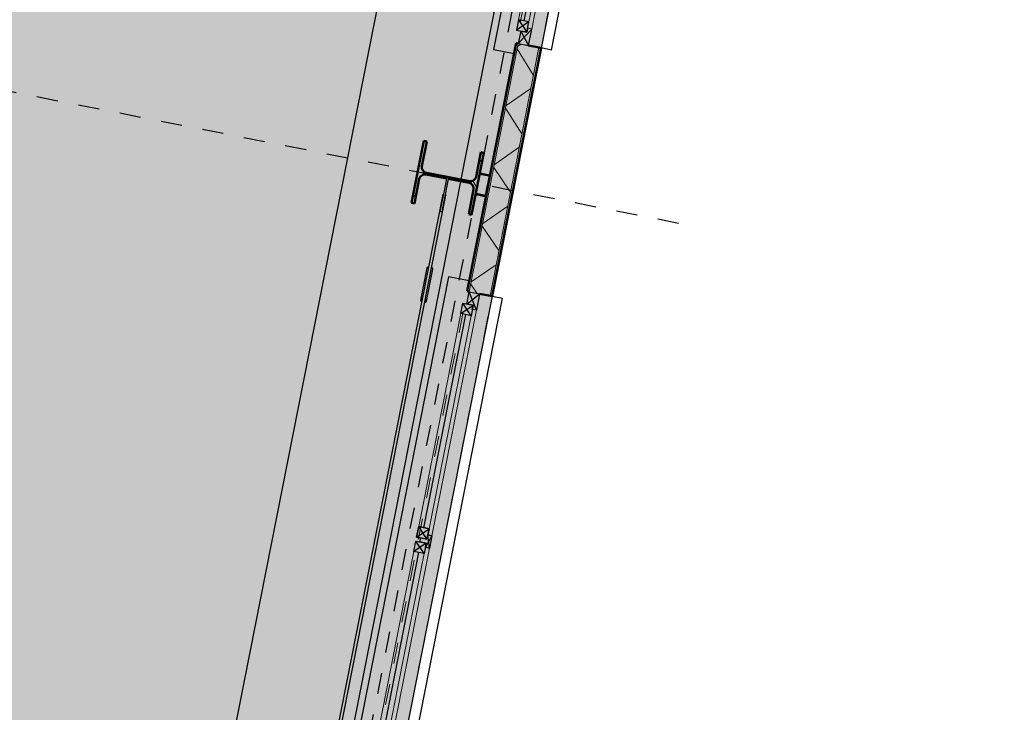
# Model space of a CAD drawing. Header units: centimetres. Extents: x 6595800.1 to 6595847.5, y 5799379.1 to 5799450.9.
# Tile 3 of 5: x 6595832.8 to 6595837.4, y 5799388.8 to 5799392.1. Entities that reach past the tile are written whole.
import ezdxf

# ---------------------------------------------------------------- set-up
doc = ezdxf.new("R2010")
doc.units = ezdxf.units.CM
doc.linetypes.add('Linia osi', pattern=[14, 6, -3, 2, -3])
doc.linetypes.add('Ponad', pattern=[4, 2, -2])
for name, color, linetype, lineweight in [('A-GLAZ', 151, 'Continuous', 25), ('A-GLAZ-SILL', 1, 'Continuous', 25), ('A-WALL', 113, 'Continuous', 25), ('A-WALL-PATT', 111, 'Continuous', 50), ('AR - Proj obiekty', 7, 'Continuous', 25), ('S-BEAM', 12, 'Continuous', 25), ('S-COLS', 52, 'Continuous', 25), ('S-GRID', 1, 'Continuous', 20)]:
    doc.layers.add(name, color=color, linetype=linetype, lineweight=lineweight)
doc.layers.add('AR - Półcień', color=40, linetype='Continuous', transparency=0.7)
doc.layers.add('AR- OPISY', color=4, linetype='Continuous')

# ---------------------------------------------------------------- blocks, each defined once
blk = doc.blocks.new('hala - roz')
at = {"layer": 'AR - Półcień'}
h = blk.add_hatch(color=256, dxfattribs=at)
h.dxf.hatch_style = 1
h.paths.add_polyline_path([(-19.33387874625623, 2.995757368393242), (-0.869802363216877, -0.643936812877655), (-2.384401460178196, -15.49897802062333), (3.305047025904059, -16.07600459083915), (-3.864055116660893, -52.4446781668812), (-19.75692199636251, -49.31182852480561), (-17.43610676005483, -37.53839161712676), (-26.95424120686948, -35.66214837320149)])
at = {"layer": 'AR - Proj obiekty', "const_width": 0.8}
blk.add_lwpolyline([(-19.64896613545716, 3.465565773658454), (-0.4349011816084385, -0.3219684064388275), (-1.945869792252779, -15.14140215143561), (3.782453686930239, -15.72237144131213), (-3.548967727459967, -52.91448657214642), (-20.22673040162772, -49.62691591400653), (-17.90591516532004, -37.85347900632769), (-27.4240496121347, -35.97723576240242)], close=True, dxfattribs=at)
at = {"layer": 'AR - Proj obiekty'}
for points in [[(-19.96405352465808, 3.935374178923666), (0, 0), (-1.507338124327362, -14.7838262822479), (4.259860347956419, -15.36873829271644), (-3.233880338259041, -53.38429497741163), (-20.69653880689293, -49.94200330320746), (-18.37572357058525, -38.16856639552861), (-27.89385801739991, -36.29232315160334)], [(-19.33387874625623, 2.995757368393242), (-0.869802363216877, -0.643936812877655), (-2.384401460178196, -15.49897802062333), (3.305047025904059, -16.07600459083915), (-3.864055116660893, -52.4446781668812), (-19.75692199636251, -49.31182852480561), (-17.43610676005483, -37.53839161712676), (-26.95424120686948, -35.66214837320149)]]:
    blk.add_lwpolyline(points, close=True, dxfattribs=at)
blk = doc.blocks.new('1-2 - 240x150-1959858-Parter Kopia 1')
at = {"layer": 'A-GLAZ', "linetype": 'Ponad', "lineweight": 20}
for p, q in [((-1200.000000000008, 59.99999999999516), (1199.999999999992, 59.99999999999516)), ((-1200.000000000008, -60.00000000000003), (1199.999999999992, -60.00000000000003))]:
    blk.add_line(p, q, dxfattribs=at)
at = {"layer": 'A-GLAZ'}
for p, q in [((-1200.000000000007, 9.73497549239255e-10), (-1139.999999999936, -49.99999999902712)), ((-1200.000000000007, -49.99999999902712), (-1120.000000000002, 9.734890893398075e-10)), ((-1120.000000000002, 9.73497549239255e-10), (-1200.000000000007, 9.73497549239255e-10)), ((-1200.000000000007, 9.73497549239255e-10), (-1200.000000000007, -49.99999999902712)), ((-1119.999999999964, 9.683539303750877e-10), (-1199.99999999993, 9.608415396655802e-10)), ((-1199.99999999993, 9.608415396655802e-10), (-1199.999999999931, -49.99999999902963)), ((-1120.000000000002, -19.9999999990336), (-1120.000000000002, 9.73497549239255e-10)), ((-1119.999999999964, -19.99999999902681), (-1119.999999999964, 9.683539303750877e-10)), ((29.99999999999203, 9.608415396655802e-10), (-30.00000000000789, -19.99999999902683)), ((-30.00000000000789, 9.608415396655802e-10), (29.99999999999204, -19.99999999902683)), ((29.99999999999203, 9.608415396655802e-10), (-30.00000000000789, 9.608415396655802e-10)), ((-30.00000000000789, -19.99999999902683), (-30.00000000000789, 9.608415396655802e-10)), ((-30.00000000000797, 9.608415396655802e-10), (-30.00000000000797, -19.99999999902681)), ((29.99999999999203, 9.608415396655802e-10), (-30.00000000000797, 9.608415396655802e-10)), ((29.99999999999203, 9.608415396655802e-10), (29.99999999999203, -19.99999999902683)), ((29.99999999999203, -19.99999999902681), (29.99999999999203, 9.608415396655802e-10)), ((1119.999999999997, 9.73497549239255e-10), (1199.999999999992, -49.99999999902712)), ((1199.999999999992, 9.73497549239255e-10), (1119.999999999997, 9.73497549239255e-10)), ((1119.999999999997, 9.73497549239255e-10), (1119.999999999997, -19.9999999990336)), ((1199.999999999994, 9.608415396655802e-10), (1120.000000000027, 9.611122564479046e-10)), ((1120.000000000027, 9.611122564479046e-10), (1120.000000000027, -19.99999999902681)), ((1140.000000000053, -49.99999999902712), (1199.999999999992, 9.73497549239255e-10)), ((1199.999999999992, -49.99999999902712), (1199.999999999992, 9.73497549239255e-10)), ((1199.999999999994, -49.99999999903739), (1199.999999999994, 9.608415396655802e-10)), ((-1089.999999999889, -19.9999999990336), (-1139.999999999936, -69.99999999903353)), ((-1139.999999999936, -19.9999999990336), (-1089.999999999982, -69.99999999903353)), ((-1089.999999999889, -19.9999999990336), (-1139.999999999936, -19.9999999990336)), ((-1139.999999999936, -19.9999999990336), (-1139.999999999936, -69.99999999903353)), ((-1089.999999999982, -19.99999999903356), (-1139.999999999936, -19.99999999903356)), ((-1139.999999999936, -19.99999999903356), (-1139.999999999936, -69.99999999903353)), ((-1139.999999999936, -19.99999999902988), (-1119.999999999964, -19.99999999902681)), ((-1139.999999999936, -49.99999999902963), (-1139.999999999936, -19.99999999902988)), ((-1089.999999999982, -69.99999999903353), (-1089.999999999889, -19.9999999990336)), ((-1089.999999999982, -69.99999999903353), (-1089.999999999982, -19.99999999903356)), ((-1089.999999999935, -44.99999999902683), (-60.00000000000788, -44.99999999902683)), ((-10.00000000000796, -19.99999999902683), (-60.00000000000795, -69.99999999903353)), ((-60.00000000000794, -19.99999999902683), (-10.00000000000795, -69.99999999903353)), ((-10.00000000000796, -19.99999999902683), (-60.00000000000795, -19.99999999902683)), ((-60.00000000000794, -19.99999999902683), (-60.00000000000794, -69.99999999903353)), ((-10.00000000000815, -19.99999999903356), (-60.00000000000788, -19.99999999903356)), ((-60.00000000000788, -19.99999999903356), (-60.00000000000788, -69.99999999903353)), ((-30.00000000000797, -19.99999999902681), (-10.00000000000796, -19.99999999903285)), ((-10.00000000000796, -69.99999999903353), (-10.00000000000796, -19.99999999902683)), ((-10.00000000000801, -69.99999999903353), (-10.00000000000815, -19.99999999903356)), ((-10.00000000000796, -19.99999999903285), (-10.00000000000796, -49.99999999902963)), ((9.99999999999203, -19.99999999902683), (59.99999999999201, -69.99999999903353)), ((9.99999999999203, -69.99999999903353), (59.99999999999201, -19.99999999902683)), ((9.99999999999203, -69.99999999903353), (9.99999999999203, -19.99999999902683)), ((9.99999999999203, -19.99999999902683), (59.99999999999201, -19.99999999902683)), ((59.99999999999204, -19.99999999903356), (9.999999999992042, -19.99999999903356)), ((9.999999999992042, -19.99999999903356), (9.999999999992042, -69.99999999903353)), ((9.99999999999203, -49.99999999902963), (9.999999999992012, -19.99999999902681)), ((9.999999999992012, -19.99999999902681), (29.99999999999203, -19.99999999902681)), ((59.99999999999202, -19.99999999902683), (59.99999999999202, -69.99999999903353)), ((59.99999999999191, -69.99999999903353), (59.99999999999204, -19.99999999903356)), ((59.99999999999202, -44.9999999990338), (1090.000000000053, -44.9999999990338)), ((1090.000000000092, -19.9999999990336), (1140.000000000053, -69.99999999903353)), ((1090.000000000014, -69.99999999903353), (1140.000000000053, -19.9999999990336)), ((1140.000000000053, -19.9999999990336), (1090.000000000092, -19.9999999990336)), ((1090.000000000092, -19.9999999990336), (1090.000000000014, -69.99999999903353)), ((1140.000000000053, -19.99999999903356), (1090.000000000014, -19.99999999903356)), ((1090.000000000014, -19.99999999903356), (1090.000000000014, -69.99999999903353)), ((1120.000000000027, -19.99999999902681), (1139.999999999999, -19.99999999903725)), ((1140.000000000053, -69.99999999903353), (1140.000000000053, -19.9999999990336)), ((1140.000000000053, -69.99999999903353), (1140.000000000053, -19.99999999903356)), ((1139.999999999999, -19.99999999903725), (1139.999999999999, -49.99999999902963)), ((-1200.000000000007, -49.99999999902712), (-1139.999999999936, -49.99999999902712)), ((-1199.999999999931, -49.99999999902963), (-1139.999999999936, -49.99999999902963)), ((-1139.999999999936, -69.99999999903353), (-1089.999999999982, -69.99999999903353)), ((-1139.999999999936, -69.99999999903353), (-1089.999999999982, -69.99999999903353)), ((-60.00000000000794, -69.99999999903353), (-10.00000000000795, -69.99999999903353)), ((-60.00000000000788, -69.99999999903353), (-10.00000000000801, -69.99999999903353)), ((-10.00000000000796, -49.99999999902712), (9.99999999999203, -49.99999999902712)), ((-10.00000000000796, -49.99999999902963), (9.99999999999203, -49.99999999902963)), ((59.99999999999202, -69.99999999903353), (9.999999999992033, -69.99999999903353)), ((9.999999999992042, -69.99999999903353), (59.99999999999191, -69.99999999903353)), ((1090.000000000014, -69.99999999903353), (1140.000000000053, -69.99999999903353)), ((1090.000000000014, -69.99999999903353), (1140.000000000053, -69.99999999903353)), ((1140.000000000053, -49.99999999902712), (1199.999999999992, -49.99999999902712)), ((1139.999999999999, -49.99999999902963), (1199.999999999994, -49.99999999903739))]:
    blk.add_line(p, q, dxfattribs=at)
at = {"layer": 'A-GLAZ', "lineweight": 20}
for p, q in [((-1119.999999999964, 9.683539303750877e-10), (-30.00000000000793, 9.608415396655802e-10)), ((29.9999999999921, 9.608415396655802e-10), (1120.000000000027, 9.611122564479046e-10)), ((-1089.999999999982, -19.99999999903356), (-60.00000000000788, -19.99999999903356)), ((59.99999999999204, -19.99999999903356), (1090.000000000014, -19.99999999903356)), ((-60.00000000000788, -69.99999999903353), (-1089.999999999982, -69.99999999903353)), ((1090.000000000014, -69.99999999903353), (59.99999999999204, -69.99999999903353))]:
    blk.add_line(p, q, dxfattribs=at)
at = {"layer": 'A-GLAZ-SILL'}
for p, q in [((-1200.000000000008, 9.71907088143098e-10), (-1200.000000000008, 110.0000000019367)), ((1199.999999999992, 110.0000000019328), (-1200.000000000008, 110.0000000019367)), ((1199.999999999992, 110.0000000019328), (1199.999999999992, 59.99999999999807)), ((-1200.000000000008, -60), (-1250.000000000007, -60)), ((-1250.000000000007, -60), (-1250.000000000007, -159.9999999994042)), ((-1200.000000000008, -49.99999999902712), (-1200.000000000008, -60)), ((1249.999999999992, -159.9999999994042), (1249.999999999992, -60)), ((-1250.000000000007, -159.9999999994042), (1249.999999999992, -159.9999999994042))]:
    blk.add_line(p, q, dxfattribs=at)
blk = doc.blocks.new('1-2 - 240x150-1959859-Parter Kopia 1')
at = {"layer": 'A-GLAZ', "linetype": 'Ponad', "lineweight": 20}
for p, q in [((-1200.000000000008, 60.00000000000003), (1199.999999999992, 60.00000000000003)), ((-1200.000000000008, -59.99999999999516), (1199.999999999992, -59.99999999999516))]:
    blk.add_line(p, q, dxfattribs=at)
at = {"layer": 'A-GLAZ'}
for p, q in [((-1200.000000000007, -9.73497549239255e-10), (-1139.999999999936, 49.99999999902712)), ((-1200.000000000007, 49.99999999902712), (-1120.000000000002, -9.734890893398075e-10)), ((-1200.000000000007, -9.73497549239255e-10), (-1200.000000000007, 49.99999999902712)), ((-1200.000000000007, 49.99999999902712), (-1139.999999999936, 49.99999999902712)), ((-1199.999999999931, 49.99999999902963), (-1139.999999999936, 49.99999999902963)), ((-1199.99999999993, -9.608415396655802e-10), (-1199.999999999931, 49.99999999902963)), ((-1089.999999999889, 19.9999999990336), (-1139.999999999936, 69.99999999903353)), ((-1139.999999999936, 19.9999999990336), (-1089.999999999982, 69.99999999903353)), ((-1139.999999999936, 19.9999999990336), (-1139.999999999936, 69.99999999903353)), ((-1139.999999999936, 69.99999999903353), (-1089.999999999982, 69.99999999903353)), ((-1139.999999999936, 19.99999999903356), (-1139.999999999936, 69.99999999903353)), ((-1139.999999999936, 69.99999999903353), (-1089.999999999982, 69.99999999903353)), ((-1139.999999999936, 49.99999999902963), (-1139.999999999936, 19.99999999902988)), ((-1089.999999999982, 69.99999999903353), (-1089.999999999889, 19.9999999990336)), ((-1089.999999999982, 69.99999999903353), (-1089.999999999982, 19.99999999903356)), ((-10.00000000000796, 19.99999999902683), (-60.00000000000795, 69.99999999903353)), ((-60.00000000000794, 19.99999999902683), (-10.00000000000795, 69.99999999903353)), ((-60.00000000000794, 19.99999999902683), (-60.00000000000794, 69.99999999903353)), ((-60.00000000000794, 69.99999999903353), (-10.00000000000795, 69.99999999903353)), ((-60.00000000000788, 19.99999999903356), (-60.00000000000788, 69.99999999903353)), ((-60.00000000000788, 69.99999999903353), (-10.00000000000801, 69.99999999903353)), ((-10.00000000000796, 69.99999999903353), (-10.00000000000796, 19.99999999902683)), ((-10.00000000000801, 69.99999999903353), (-10.00000000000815, 19.99999999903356)), ((-10.00000000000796, 49.99999999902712), (9.99999999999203, 49.99999999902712)), ((-10.00000000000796, 49.99999999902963), (9.99999999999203, 49.99999999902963)), ((-10.00000000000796, 19.99999999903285), (-10.00000000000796, 49.99999999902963)), ((9.99999999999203, 19.99999999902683), (59.99999999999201, 69.99999999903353)), ((9.99999999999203, 69.99999999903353), (59.99999999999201, 19.99999999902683)), ((59.99999999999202, 69.99999999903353), (9.999999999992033, 69.99999999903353)), ((9.99999999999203, 69.99999999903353), (9.99999999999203, 19.99999999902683)), ((9.999999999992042, 19.99999999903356), (9.999999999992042, 69.99999999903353)), ((9.999999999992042, 69.99999999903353), (59.99999999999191, 69.99999999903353)), ((9.99999999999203, 49.99999999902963), (9.999999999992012, 19.99999999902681)), ((59.99999999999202, 19.99999999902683), (59.99999999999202, 69.99999999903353)), ((59.99999999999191, 69.99999999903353), (59.99999999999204, 19.99999999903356)), ((1090.000000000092, 19.9999999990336), (1140.000000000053, 69.99999999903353)), ((1090.000000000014, 69.99999999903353), (1140.000000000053, 19.9999999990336)), ((1090.000000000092, 19.9999999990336), (1090.000000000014, 69.99999999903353)), ((1090.000000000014, 69.99999999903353), (1140.000000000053, 69.99999999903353)), ((1090.000000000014, 19.99999999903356), (1090.000000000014, 69.99999999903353)), ((1090.000000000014, 69.99999999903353), (1140.000000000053, 69.99999999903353)), ((1119.999999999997, -9.73497549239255e-10), (1199.999999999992, 49.99999999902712)), ((1140.000000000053, 69.99999999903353), (1140.000000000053, 19.9999999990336)), ((1140.000000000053, 69.99999999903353), (1140.000000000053, 19.99999999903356)), ((1140.000000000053, 49.99999999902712), (1199.999999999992, -9.735060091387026e-10)), ((1140.000000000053, 49.99999999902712), (1199.999999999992, 49.99999999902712)), ((1139.999999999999, 49.99999999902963), (1199.999999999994, 49.99999999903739)), ((1139.999999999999, 19.99999999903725), (1139.999999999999, 49.99999999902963)), ((1199.999999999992, 49.99999999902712), (1199.999999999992, -9.73497549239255e-10)), ((1199.999999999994, 49.99999999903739), (1199.999999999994, -9.608415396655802e-10)), ((-1089.999999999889, 19.9999999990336), (-1139.999999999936, 19.9999999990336)), ((-1089.999999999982, 19.99999999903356), (-1139.999999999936, 19.99999999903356)), ((-1139.999999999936, 19.99999999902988), (-1119.999999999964, 19.99999999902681)), ((-1120.000000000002, 19.9999999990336), (-1120.000000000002, -9.73497549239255e-10)), ((-1119.999999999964, 19.99999999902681), (-1119.999999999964, -9.683539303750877e-10)), ((-1089.999999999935, 44.99999999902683), (-60.00000000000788, 44.99999999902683)), ((-10.00000000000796, 19.99999999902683), (-60.00000000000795, 19.99999999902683)), ((-10.00000000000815, 19.99999999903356), (-60.00000000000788, 19.99999999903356)), ((29.99999999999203, -9.608415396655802e-10), (-30.00000000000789, 19.99999999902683)), ((-30.00000000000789, -9.608415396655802e-10), (29.99999999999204, 19.99999999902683)), ((-30.00000000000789, 19.99999999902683), (-30.00000000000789, -9.608415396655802e-10)), ((-30.00000000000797, 19.99999999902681), (-10.00000000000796, 19.99999999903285)), ((-30.00000000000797, -9.608415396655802e-10), (-30.00000000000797, 19.99999999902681)), ((9.99999999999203, 19.99999999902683), (59.99999999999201, 19.99999999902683)), ((59.99999999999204, 19.99999999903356), (9.999999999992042, 19.99999999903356)), ((9.999999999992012, 19.99999999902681), (29.99999999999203, 19.99999999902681)), ((29.99999999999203, -9.608415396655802e-10), (29.99999999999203, 19.99999999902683)), ((29.99999999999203, 19.99999999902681), (29.99999999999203, -9.608415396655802e-10)), ((59.99999999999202, 44.9999999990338), (1090.000000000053, 44.9999999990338)), ((1140.000000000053, 19.9999999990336), (1090.000000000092, 19.9999999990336)), ((1140.000000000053, 19.99999999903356), (1090.000000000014, 19.99999999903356)), ((1119.999999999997, -9.73497549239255e-10), (1119.999999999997, 19.9999999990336)), ((1120.000000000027, -9.611122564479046e-10), (1120.000000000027, 19.99999999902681)), ((1120.000000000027, 19.99999999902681), (1139.999999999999, 19.99999999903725)), ((-1120.000000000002, -9.73497549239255e-10), (-1200.000000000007, -9.73497549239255e-10)), ((-1119.999999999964, -9.683539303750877e-10), (-1199.99999999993, -9.608415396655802e-10)), ((29.99999999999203, -9.608415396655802e-10), (-30.00000000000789, -9.608415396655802e-10)), ((29.99999999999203, -9.608415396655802e-10), (-30.00000000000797, -9.608415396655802e-10)), ((1199.999999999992, -9.73497549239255e-10), (1119.999999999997, -9.73497549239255e-10)), ((1199.999999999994, -9.608415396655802e-10), (1120.000000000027, -9.611122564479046e-10))]:
    blk.add_line(p, q, dxfattribs=at)
at = {"layer": 'A-GLAZ', "lineweight": 20}
for p, q in [((-60.00000000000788, 69.99999999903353), (-1089.999999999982, 69.99999999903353)), ((1090.000000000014, 69.99999999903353), (59.99999999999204, 69.99999999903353)), ((-1089.999999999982, 19.99999999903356), (-60.00000000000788, 19.99999999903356)), ((59.99999999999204, 19.99999999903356), (1090.000000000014, 19.99999999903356)), ((-1119.999999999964, -9.683539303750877e-10), (-30.00000000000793, -9.608415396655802e-10)), ((29.9999999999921, -9.608415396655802e-10), (1120.000000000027, -9.611122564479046e-10))]:
    blk.add_line(p, q, dxfattribs=at)
at = {"layer": 'A-GLAZ-SILL'}
for p, q in [((1249.999999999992, 159.9999999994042), (-1250.000000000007, 159.9999999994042)), ((-1250.000000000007, 159.9999999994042), (-1250.000000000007, 60)), ((1249.999999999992, 60), (1249.999999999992, 159.9999999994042)), ((-1250.000000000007, 60), (-1200.000000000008, 60)), ((-1200.000000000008, 60), (-1200.000000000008, 49.99999999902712)), ((-1200.000000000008, -110.0000000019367), (-1200.000000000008, -9.71907088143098e-10)), ((1199.999999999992, -59.99999999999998), (1199.999999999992, -110.0000000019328)), ((-1200.000000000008, -110.0000000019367), (1199.999999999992, -110.0000000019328))]:
    blk.add_line(p, q, dxfattribs=at)
blk = doc.blocks.new('Słup HE-A - HEA300-1964226-Parter Kopia 1')
at = {"layer": 'S-COLS', "lineweight": 20}
h = blk.add_hatch(dxfattribs=at)
h.set_pattern_fill('FP_7', color=256, style=0, pattern_type=2)
h.set_pattern_definition([(45, (-23162.64, -9349.813), (-251.4471713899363, 251.4471713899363), []), (45, (-23162.64, -8968.813), (-251.4471713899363, 251.4471713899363), [])])
h.paths.add_polyline_path([(150.0000000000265, -144.9999999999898), (150.0000000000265, -130.9999999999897), (31.25000000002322, -130.9999999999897), (17.75000000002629, -127.38268590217), (7.867314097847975, -117.4999999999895), (4.250000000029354, -103.9999999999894), (4.250000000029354, -3.472291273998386), (-1.881504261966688, -3.472291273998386), (-1.881504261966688, 3.472291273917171), (4.250000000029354, 3.472291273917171), (4.250000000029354, 104.000000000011), (7.867314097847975, 117.5000000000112), (17.75000000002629, 127.3826859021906), (31.25000000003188, 131.0000000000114), (150.0000000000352, 131.0000000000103), (150.0000000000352, 145.0000000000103), (-149.9999999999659, 145.0000000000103), (-149.9999999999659, 131.0000000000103), (-31.24999999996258, 131.0000000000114), (-17.74999999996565, 127.3826859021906), (-7.867314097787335, 117.5000000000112), (-4.249999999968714, 104.000000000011), (-4.249999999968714, -103.9999999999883), (-7.867314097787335, -117.4999999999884), (-17.74999999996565, -127.38268590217), (-31.24999999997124, -130.9999999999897), (-149.9999999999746, -130.9999999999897), (-149.9999999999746, -144.9999999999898), (-51.02267550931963, -144.9999999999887)], flags=0)
at = {"layer": 'S-COLS', "lineweight": 50}
for p, q in [((149.9999999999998, 145), (-150.0000000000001, 145)), ((-150.0000000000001, 145), (-150.0000000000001, 131)), ((149.9999999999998, 131), (149.9999999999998, 145)), ((-150.0000000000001, 131), (-31.25000000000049, 131)), ((-4.25000000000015, 104), (-4.250000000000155, -103.9999999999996)), ((4.249999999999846, 3.472291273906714), (4.249999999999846, 103.9999999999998)), ((31.2499999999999, 131), (149.9999999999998, 131)), ((4.249999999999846, -103.9999999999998), (4.249999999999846, -3.472291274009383)), ((-31.2500000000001, -130.9999999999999), (-150.0000000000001, -130.9999999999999)), ((-150.0000000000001, -130.9999999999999), (-150.0000000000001, -144.9999999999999)), ((149.9999999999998, -130.9999999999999), (31.25000000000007, -130.9999999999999)), ((149.9999999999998, -144.9999999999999), (149.9999999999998, -130.9999999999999)), ((-150.0000000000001, -144.9999999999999), (149.9999999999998, -144.9999999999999))]:
    blk.add_line(p, q, dxfattribs=at)
for centre, radius, start, end in [((-31.25000000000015, 104), 27.00000000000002, 3.307776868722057e-13, 90.00000000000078), ((31.24999999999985, 104), 26.99999999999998, 90.00000000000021, 180.0000000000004), ((-31.25000000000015, -103.9999999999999), 26.99999999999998, 270, 8.269442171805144e-13), ((31.24999999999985, -103.9999999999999), 27.00000000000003, 180.0000000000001, 270.0000000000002)]:
    blk.add_arc(centre, radius, start, end, dxfattribs=at)
blk = doc.blocks.new('Cienkościenne - Ceowniki - Słup - C100x50x3-1964204-Parter Kopia 1')
at = {"layer": 'S-COLS', "lineweight": 20}
h = blk.add_hatch(dxfattribs=at)
h.set_pattern_fill('FP_28', color=256, style=0, pattern_type=2)
h.set_pattern_definition([(225, (23212.64, 9544.813), (251.4471713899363, -251.4471713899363), []), (225, (23212.64, 9163.813), (251.4471713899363, -251.4471713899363), [])])
h.paths.add_polyline_path([(99.99999999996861, 49.99999999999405), (98.79999999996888, 49.99999999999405), (98.79999999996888, 2.774999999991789), (99.99999999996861, 2.774999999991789)], flags=0)
h.paths.add_polyline_path([(-3.465174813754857e-11, 49.99999999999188), (-3.465174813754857e-11, 2.774999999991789), (1.199999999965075, 2.774999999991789), (1.199999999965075, 49.99999999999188)], flags=0)
h.paths.add_polyline_path([(2.774999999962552, 1.199999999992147), (2.774999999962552, -7.580069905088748e-12), (97.2249999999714, -7.580069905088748e-12), (97.2249999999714, 1.199999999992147)], flags=0)
at = {"layer": 'S-COLS', "lineweight": 50}
for p, q in [((1.199999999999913, 50.00000000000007), (-8.459899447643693e-14, 50.00000000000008)), ((-8.459899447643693e-14, 50.00000000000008), (-1.491057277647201e-13, 2.775000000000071)), ((1.199999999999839, 2.775000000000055), (1.199999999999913, 50.00000000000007)), ((99.99999999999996, 50.00000000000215), (98.79999999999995, 50.00000000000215)), ((98.79999999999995, 50.00000000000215), (98.79999999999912, 2.775000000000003)), ((99.99999999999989, 2.774999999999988), (99.99999999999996, 50.00000000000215)), ((97.2249999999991, 1.199999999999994), (2.77499999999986, 1.200000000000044)), ((2.774999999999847, 4.758693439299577e-14), (97.22499999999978, -8.777145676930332e-14))]:
    blk.add_line(p, q, dxfattribs=at)
for centre, radius, start, end in [((2.774999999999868, 2.775000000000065), 2.77500000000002, 179.9999999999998, 269.9999999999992), ((2.774999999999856, 2.775000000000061), 1.575000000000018, 180.0000000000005, 269.9999999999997), ((97.2249999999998, 2.77500000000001), 2.775000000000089, 269.9999999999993, 359.9999999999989), ((97.2249999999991, 2.77500000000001), 1.575000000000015, 269.9999999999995, 359.9999999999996)]:
    blk.add_arc(centre, radius, start, end, dxfattribs=at)
blk = doc.blocks.new('Stężenie -1 - Stężenie -1-1979038-Parter Kopia 1')
at = {"layer": 'S-BEAM'}
for p, q in [((23756.60805771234, 9363.812747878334), (23601.17886542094, 9363.812747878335)), ((28909.08578217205, 9357.812747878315), (26065.6122203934, 9357.812747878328)), ((26065.61222039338, 9341.812747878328), (28909.08578217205, 9341.812747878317)), ((28828.03449352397, 9353.285039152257), (28944.60638774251, 9353.285039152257)), ((28828.03449352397, 9353.285039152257), (28828.03449352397, 9346.340456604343)), ((28944.60638774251, 9346.340456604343), (28828.03449352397, 9346.340456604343)), ((28944.60638774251, 9353.285039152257), (28993.32165633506, 9353.285039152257)), ((28993.32165633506, 9346.340456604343), (28944.60638774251, 9346.340456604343)), ((28993.48599947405, 9346.340456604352), (28993.48599947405, 9353.285039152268)), ((23601.17886542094, 9335.812747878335), (23756.60805771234, 9335.812747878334))]:
    blk.add_line(p, q, dxfattribs=at)
for centre, major_axis, ratio, start_param, end_param in [((23601.17886542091, 9349.812747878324), (0, 14), 0.6293203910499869, 2.183159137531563, 3.141592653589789), ((23601.17886542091, 9349.812747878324), (0, 14.0000000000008), 0.6293203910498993, 1.554312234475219e-15, 0.956906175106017), ((23756.60805771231, 9349.812747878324), (0, 14.0000000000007), 0.6293203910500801, 2.182479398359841, 3.141592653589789), ((23756.60805771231, 9349.812747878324), (0, 14), 0.6293203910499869, 1.554312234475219e-15, 0.9569061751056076), ((23756.60805771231, 9349.812747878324), (0, 14.00000000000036), 0.629320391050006, 5.32627913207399, 6.283185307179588), ((23756.60805771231, 9349.812747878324), (0, 14), 0.629320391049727, 3.141592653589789, 4.098498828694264), ((28909.08578217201, 9349.812747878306), (0, 8.000000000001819), 0.6293203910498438, 1.554312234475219e-15, 1.047197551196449), ((28909.08578217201, 9349.812747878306), (0, 7.999999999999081), 0.6293203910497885, 2.094395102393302, 3.141592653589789), ((28909.08578217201, 9349.812747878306), (0, 8.000000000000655), 0.6293203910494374, 5.235987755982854, 6.283185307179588), ((28909.08578217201, 9349.812747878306), (0, 7.999999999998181), 0.62932039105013, 3.141592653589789, 4.18879020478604)]:
    blk.add_ellipse(centre, major_axis=major_axis, ratio=ratio, start_param=start_param, end_param=end_param, dxfattribs=at)
blk = doc.blocks.new('Stężenie -1 - Stężenie -1-1979072-Parter Kopia 1')
at = {"layer": 'S-BEAM'}
for p, q in [((23160.38958045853, 9353.285039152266), (23160.38958045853, 9346.34045660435)), ((23160.55392359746, 9353.285039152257), (23209.26919219, 9353.285039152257)), ((23209.26919219, 9346.340456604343), (23160.55392359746, 9346.340456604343)), ((23209.26919219, 9353.285039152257), (23325.84108640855, 9353.285039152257)), ((23325.84108640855, 9346.340456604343), (23209.26919219, 9346.340456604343)), ((26088.26335953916, 9357.812747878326), (23244.78979776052, 9357.812747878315)), ((23244.78979776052, 9341.812747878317), (26088.26335953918, 9341.812747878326)), ((23325.84108640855, 9346.340456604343), (23325.84108640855, 9353.285039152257)), ((28552.69671451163, 9363.812747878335), (28397.26752222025, 9363.812747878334)), ((28397.26752222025, 9335.812747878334), (28552.69671451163, 9335.812747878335))]:
    blk.add_line(p, q, dxfattribs=at)
for centre, major_axis, ratio, start_param, end_param in [((23244.7897977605, 9349.812747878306), (0, 8.000000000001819), 0.6293203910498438, 1.554312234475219e-15, 1.047197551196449), ((23244.7897977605, 9349.812747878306), (0, 7.999999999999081), 0.6293203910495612, 2.094395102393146, 3.141592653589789), ((23244.7897977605, 9349.812747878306), (0, 8.000000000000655), 0.6293203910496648, 5.235987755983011, 6.283185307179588), ((23244.7897977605, 9349.812747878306), (0, 7.999999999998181), 0.62932039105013, 3.141592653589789, 4.18879020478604), ((28397.26752222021, 9349.812747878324), (0, 14), 0.629320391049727, 1.554312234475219e-15, 0.9569061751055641), ((28397.26752222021, 9349.812747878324), (0, 14.0000000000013), 0.6293203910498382, 2.184686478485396, 3.141592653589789), ((28397.26752222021, 9349.812747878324), (0, 14.00000000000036), 0.6293203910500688, 5.326279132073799, 6.283185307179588), ((28397.26752222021, 9349.812747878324), (0, 14), 0.6293203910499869, 3.141592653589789, 4.100705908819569), ((28552.6967145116, 9349.812747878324), (0, 14), 0.6293203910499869, 5.326279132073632, 6.283185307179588), ((28552.6967145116, 9349.812747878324), (0, 13.99999999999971), 0.6293203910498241, 3.141592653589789, 4.100026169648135)]:
    blk.add_ellipse(centre, major_axis=major_axis, ratio=ratio, start_param=start_param, end_param=end_param, dxfattribs=at)
blk = doc.blocks.new('A$C1f6c32b8')
at = {"layer": 'A-WALL-PATT', "lineweight": 20}
h = blk.add_hatch(dxfattribs=at)
h.set_pattern_fill('FP_6', color=256, style=0, pattern_type=2)
h.set_pattern_definition([(45, (-5275.242982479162, 8911.764920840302), (-141.4213562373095, 141.4213562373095), []), (135, (-5275.242982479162, 8911.764920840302), (-141.4213562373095, -141.4213562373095), [])])
h.paths.add_polyline_path([(23957.39745202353, 18466.57766871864), (23967.39745202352, 18466.57766871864), (23967.39745202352, 18566.57766871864), (23197.39745251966, 18566.57766871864), (23197.39745251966, 18466.57766871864), (23652.0724010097, 18466.57766871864)], flags=0)
h.paths.add_polyline_path([(18321.01624522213, 18466.57766871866), (18397.39745251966, 18466.57766871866), (18397.39745251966, 18566.57766871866), (17197.39745251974, 18566.57766871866), (17197.39745251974, 18466.57766871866), (17836.37477651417, 18466.57766871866)], flags=0)
h.paths.add_polyline_path([(12397.39745251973, 18466.57766871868), (12397.39745251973, 18566.57766871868), (11227.39745251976, 18566.57766871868), (11227.39745251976, 18466.57766871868), (12020.67715201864, 18466.57766871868)], flags=0)
h.paths.add_polyline_path([(6227.397452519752, 18466.5776687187), (6227.397452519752, 18566.5776687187), (5027.397452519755, 18566.5776687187), (5027.397452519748, 18466.5776687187), (5720.338058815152, 18466.5776687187)], flags=0)
h.paths.add_polyline_path([(3997.397452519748, 18466.5776687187), (3997.397452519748, 18566.5776687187), (2597.397452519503, 18566.57766871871), (2597.397452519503, 18466.57766871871), (2812.489246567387, 18466.57766871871)], flags=0)
h.paths.add_polyline_path([(197.3974525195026, 18466.57766871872), (197.3974525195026, 18566.57766871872), (-1102.602547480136, 18566.57766871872), (-1102.602547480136, 18466.57766871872), (-95.35956568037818, 18466.57766871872)], flags=0)
h.paths.add_polyline_path([(-5902.602547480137, 18466.57766871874), (-5902.602547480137, 18566.57766871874), (-7202.602547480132, 18566.57766871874), (-7202.602547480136, 18466.57766871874), (-5911.057190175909, 18466.57766871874)], flags=0)
h.paths.add_polyline_path([(-12002.60254748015, 18466.57766871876), (-12002.60254748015, 18566.57766871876), (-14697.98929828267, 18566.57766871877), (-14697.98929828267, 18466.57766871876), (-12211.3962833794, 18466.57766871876)], flags=0)
at = {"layer": 'A-WALL', "lineweight": 50}
for p, q in [((18397.39745251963, 18576.57766871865), (17197.39745251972, 18576.57766871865)), ((17197.39745251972, 18576.57766871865), (17197.39745251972, 18516.57766871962)), ((18397.39745251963, 18516.57766871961), (18397.39745251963, 18576.57766871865)), ((17197.39745251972, 18466.57766871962), (17197.39745251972, 18456.57766871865)), ((17197.39745251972, 18456.57766871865), (17840.1724520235, 18456.57766871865)), ((17934.6224520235, 18456.57766871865), (18397.39745251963, 18456.57766871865)), ((18397.39745251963, 18456.57766871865), (18397.39745251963, 18466.57766871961))]:
    blk.add_line(p, q, dxfattribs=at)
at = {"layer": 'A-WALL', "lineweight": 20}
for p, q in [((17197.39745251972, 18566.57766871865), (18397.39745251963, 18566.57766871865)), ((17197.39745251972, 18466.57766871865), (18397.39745251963, 18466.57766871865))]:
    blk.add_line(p, q, dxfattribs=at)
at = {"layer": 'A-WALL'}
for p, q in [((17883.14745202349, 18326.57766871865), (11812.1474525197, 18326.57766871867)), ((23803.1474520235, 18326.57766871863), (17891.64745202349, 18326.57766871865))]:
    blk.add_line(p, q, dxfattribs=at)
at = {"layer": 'S-GRID', "linetype": 'Linia osi', "lineweight": 25}
for p, q in [((17887.39745202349, 19376.9230438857), (17887.39745202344, -13499.89631856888)), ((-35146.24653506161, 18407.87511016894), (28633.79804631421, 18407.87511016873))]:
    blk.add_line(p, q, dxfattribs=at)
at = {"layer": 'A-GLAZ'}
blk.add_blockref('1-2 - 240x150-1959858-Parter Kopia 1', (15997.39745251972, 18516.57766871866), dxfattribs=at)
at = {"layer": 'A-GLAZ', "rotation": 180}
blk.add_blockref('1-2 - 240x150-1959859-Parter Kopia 1', (19597.39745251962, 18516.57766871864), dxfattribs=at)
at = {"layer": 'S-BEAM'}
for name in ['Stężenie -1 - Stężenie -1-1979072-Parter Kopia 1', 'Stężenie -1 - Stężenie -1-1979038-Parter Kopia 1']:
    blk.add_blockref(name, (-5275.242982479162, 8911.764920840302), dxfattribs=at)
at = {"layer": 'S-COLS', "rotation": 180}
blk.add_blockref('Cienkościenne - Ceowniki - Słup - C100x50x3-1964204-Parter Kopia 1', (17937.39745202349, 18456.57766871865), dxfattribs=at)
at = {"layer": 'S-COLS'}
blk.add_blockref('Słup HE-A - HEA300-1964226-Parter Kopia 1', (17887.39745202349, 18261.57766871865), dxfattribs=at)

msp = doc.modelspace()

# ---------------------------------------------------------------- block references
at = {"xscale": 0.0009999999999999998, "yscale": 0.0009999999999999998, "zscale": 0.0009999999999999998, "rotation": 258.8486546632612}
msp.add_blockref('A$C1f6c32b8', (6595820.324209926, 5799412.393074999), dxfattribs=at)
at = {"layer": 'AR- OPISY'}
msp.add_blockref('hala - roz', (6595837.127338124, 5799438.561826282), dxfattribs=at)

doc.saveas('drawing.dxf')
